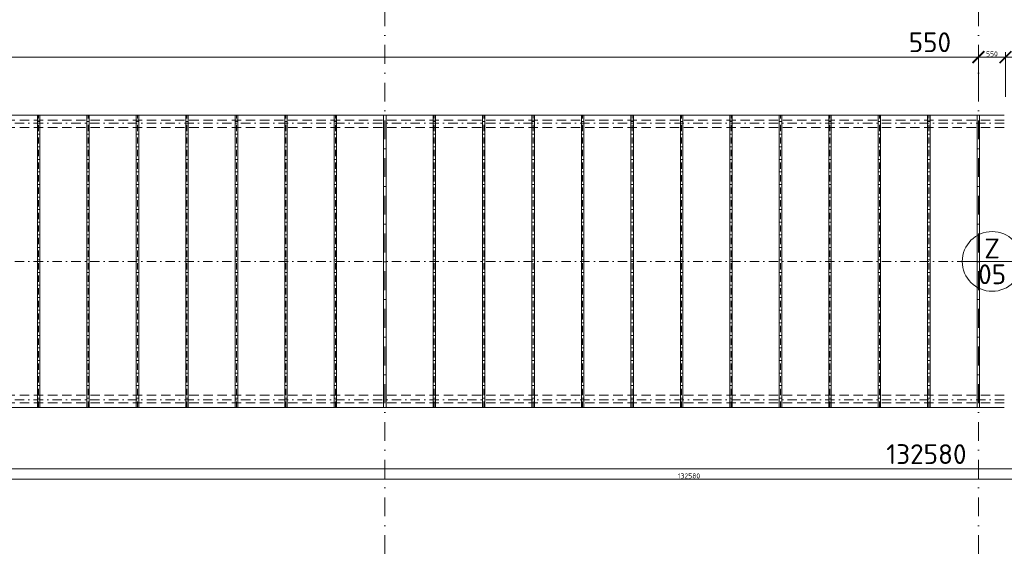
# Model space of a CAD drawing. Header units: millimetres. Extents: x -725694 to 5289369, y -1488057 to 2187451.
# Tile 195 of 256: x 58617 to 78525, y 216441 to 227186. Entities that reach past the tile are written whole.
import ezdxf
from ezdxf.enums import TextEntityAlignment as Align

# ---------------------------------------------------------------- set-up
doc = ezdxf.new("R2010")
doc.units = ezdxf.units.MM
for name, pattern in [('CENTERX2', [101.6, 63.5, -12.7, 12.7, -12.7]), ('DASHDOT', [25.4, 12.7, -6.35, 0, -6.35]), ('ČÁRKOVANÁ', [19.05, 12.7, -6.35])]:
    doc.linetypes.add(name, pattern=pattern)
doc.layers.get('Defpoints').update_dxf_attribs({"color": 8})
for name, color, linetype, lineweight in [('A99_N_kce-pohl', 1, 'Continuous', 9), ('A99_N_koty-200', 5, 'Continuous', 5), ('A99_N_koty-200 @ 200', 5, 'Continuous', 5), ('A99_N_koty-200 @ 50 (2)', 5, 'Continuous', 5), ('A99_N_znaceni 200', 5, 'Continuous', 5), ('A99_S_osy', 1, 'CENTERX2', 5)]:
    doc.layers.add(name, color=color, linetype=linetype, lineweight=lineweight)
doc.styles.add('A99_kota', font='isocpeur.ttf', dxfattribs={"height": 2})
doc.styles.add('A99_popis', font='isocpeur.ttf')
doc.dimstyles.new('A99_kota_200 new', dxfattribs={"dimscale": 200, "dimtxt": 2, "dimasz": 1.2, "dimexe": 0.5, "dimexo": 1.5, "dimgap": 0.3, "dimtad": 1, "dimdec": 0, "dimzin": 3, "dimdsep": 46, "dimtxsty": 'A99_kota', "dimblk": 'ARCHTICK', "dimcen": 2.5, "dimazin": 2, "dimtfac": 0.75, "dimtdec": 0, "dimtmove": 2, "dimatfit": 0, "dimfxl": 0, "dimtolj": 1, "dimtzin": 0, "dimlwd": 5, "dimlwe": 5, "dimarcsym": 0})

# ---------------------------------------------------------------- blocks, each defined once
blk = doc.blocks.new('_ArchTick')
at = {"color": 0, "linetype": 'ByBlock', "const_width": 0.15}
blk.add_lwpolyline([(-0.5, -0.5), (0.5, 0.5)], dxfattribs=at)
blk = doc.blocks.new('*D4506')
at = {"layer": 'A99_N_koty-200', "color": 0, "linetype": 'Continuous', "lineweight": 5, "transparency": 16777216}
for p, q in [((11960, 225630), (11960, 226530)), ((11960, 226430), (78000, 226430)), ((78000, 225630), (78000, 226530))]:
    blk.add_line(p, q, dxfattribs=at)
at = {"layer": 'Defpoints', "color": 0, "linetype": 'Continuous', "lineweight": 0, "transparency": 16777216}
for p in [(78000, 226430), (11960, 225255), (78000, 225255)]:
    blk.add_point(p, dxfattribs=at)
at = {"layer": 'A99_N_koty-200', "color": 0, "linetype": 'Continuous', "lineweight": 5, "transparency": 16777216, "xscale": 240, "yscale": 240, "zscale": 240, "rotation": 180}
blk.add_blockref('_ArchTick', (11960, 226430), dxfattribs=at)
at = {"layer": 'A99_N_koty-200', "color": 0, "linetype": 'Continuous', "lineweight": 5, "transparency": 16777216, "xscale": 240, "yscale": 240, "zscale": 240}
blk.add_blockref('_ArchTick', (78000, 226430), dxfattribs=at)
at = {"layer": 'A99_N_koty-200', "color": 0, "linetype": 'Continuous', "transparency": 16777216, "insert": (44980, 226690), "char_height": 400, "attachment_point": 5, "style": 'A99_kota'}
blk.add_mtext('\\A1;66040', dxfattribs=at)
blk = doc.blocks.new('*D4507')
at = {"layer": 'A99_N_koty-200', "color": 0, "linetype": 'Continuous', "lineweight": 5, "transparency": 16777216}
for p, q in [((11960, 226230), (11960, 226455)), ((11960, 226430), (78000, 226430)), ((78000, 226230), (78000, 226455))]:
    blk.add_line(p, q, dxfattribs=at)
at = {"layer": 'Defpoints', "color": 0, "linetype": 'Continuous', "lineweight": 0, "transparency": 16777216}
for p in [(78000, 226430), (11960, 225255), (78000, 225255)]:
    blk.add_point(p, dxfattribs=at)
at = {"layer": 'A99_N_koty-200', "color": 0, "linetype": 'Continuous', "lineweight": 5, "transparency": 16777216, "xscale": 60, "yscale": 60, "zscale": 60, "rotation": 180}
blk.add_blockref('_ArchTick', (11960, 226430), dxfattribs=at)
at = {"layer": 'A99_N_koty-200', "color": 0, "linetype": 'Continuous', "lineweight": 5, "transparency": 16777216, "xscale": 60, "yscale": 60, "zscale": 60}
blk.add_blockref('_ArchTick', (78000, 226430), dxfattribs=at)
at = {"layer": 'A99_N_koty-200', "color": 0, "linetype": 'Continuous', "transparency": 16777216, "insert": (44980, 226495), "char_height": 100, "attachment_point": 5, "style": 'A99_kota'}
blk.add_mtext('\\A1;66040', dxfattribs=at)
blk = doc.blocks.new('*D4512')
at = {"layer": 'A99_N_koty-200', "color": 0, "linetype": 'Continuous', "lineweight": 5, "transparency": 16777216}
for p, q in [((78000, 226430), (77760, 226430)), ((78000, 225630), (78000, 226530)), ((78000, 226430), (78550, 226430)), ((78550, 225630), (78550, 226530)), ((78550, 226430), (78790, 226430))]:
    blk.add_line(p, q, dxfattribs=at)
at = {"layer": 'Defpoints', "color": 0, "linetype": 'Continuous', "lineweight": 0, "transparency": 16777216}
for p in [(78550, 226430), (78000, 225255), (78550, 225255)]:
    blk.add_point(p, dxfattribs=at)
at = {"layer": 'A99_N_koty-200', "color": 0, "linetype": 'Continuous', "lineweight": 5, "transparency": 16777216, "xscale": 240, "yscale": 240, "zscale": 240}
blk.add_blockref('_ArchTick', (78000, 226430), dxfattribs=at)
at = {"layer": 'A99_N_koty-200', "color": 0, "linetype": 'Continuous', "lineweight": 5, "transparency": 16777216, "xscale": 240, "yscale": 240, "zscale": 240, "rotation": 180}
blk.add_blockref('_ArchTick', (78550, 226430), dxfattribs=at)
at = {"layer": 'A99_N_koty-200', "color": 0, "linetype": 'Continuous', "transparency": 16777216, "insert": (77020, 226730), "char_height": 400, "attachment_point": 5, "style": 'A99_kota'}
blk.add_mtext('\\A1;550', dxfattribs=at)
blk = doc.blocks.new('*D4513')
at = {"layer": 'A99_N_koty-200', "color": 0, "linetype": 'Continuous', "lineweight": 5, "transparency": 16777216}
for p, q in [((78000, 226230), (78000, 226455)), ((78000, 226430), (78550, 226430)), ((78550, 226230), (78550, 226455))]:
    blk.add_line(p, q, dxfattribs=at)
at = {"layer": 'Defpoints', "color": 0, "linetype": 'Continuous', "lineweight": 0, "transparency": 16777216}
for p in [(78550, 226430), (78000, 225255), (78550, 225255)]:
    blk.add_point(p, dxfattribs=at)
at = {"layer": 'A99_N_koty-200', "color": 0, "linetype": 'Continuous', "lineweight": 5, "transparency": 16777216, "xscale": 60, "yscale": 60, "zscale": 60, "rotation": 180}
blk.add_blockref('_ArchTick', (78000, 226430), dxfattribs=at)
at = {"layer": 'A99_N_koty-200', "color": 0, "linetype": 'Continuous', "lineweight": 5, "transparency": 16777216, "xscale": 60, "yscale": 60, "zscale": 60}
blk.add_blockref('_ArchTick', (78550, 226430), dxfattribs=at)
at = {"layer": 'A99_N_koty-200', "color": 0, "linetype": 'Continuous', "transparency": 16777216, "insert": (78275, 226495), "char_height": 100, "attachment_point": 5, "style": 'A99_kota'}
blk.add_mtext('\\A1;550', dxfattribs=at)
blk = doc.blocks.new('*D4623')
at = {"layer": 'A99_N_koty-200', "color": 0, "linetype": 'Continuous', "lineweight": 5, "transparency": 16777216}
for p, q in [((5860, 218105), (5860, 218205)), ((138440, 218105), (138440, 218205)), ((5860, 218105), (138440, 218105))]:
    blk.add_line(p, q, dxfattribs=at)
at = {"layer": 'Defpoints', "color": 0, "linetype": 'Continuous', "lineweight": 0, "transparency": 16777216}
for p in [(138440, 218105), (138440, 218105), (5860, 217900)]:
    blk.add_point(p, dxfattribs=at)
at = {"layer": 'A99_N_koty-200', "color": 0, "linetype": 'Continuous', "lineweight": 5, "transparency": 16777216, "xscale": 240, "yscale": 240, "zscale": 240, "rotation": 180}
blk.add_blockref('_ArchTick', (5860, 218105), dxfattribs=at)
at = {"layer": 'A99_N_koty-200', "color": 0, "linetype": 'Continuous', "lineweight": 5, "transparency": 16777216, "xscale": 240, "yscale": 240, "zscale": 240}
blk.add_blockref('_ArchTick', (138440, 218105), dxfattribs=at)
at = {"layer": 'A99_N_koty-200', "color": 0, "linetype": 'Continuous', "transparency": 16777216, "insert": (76950, 218405), "char_height": 400, "attachment_point": 5, "style": 'A99_kota'}
blk.add_mtext('\\A1;132580', dxfattribs=at)
blk = doc.blocks.new('*D4624')
at = {"layer": 'A99_N_koty-200', "color": 0, "linetype": 'Continuous', "lineweight": 5, "transparency": 16777216}
for p, q in [((138440, 218030), (138440, 217875)), ((5860, 217900), (5860, 217925)), ((5860, 217900), (138440, 217900))]:
    blk.add_line(p, q, dxfattribs=at)
at = {"layer": 'Defpoints', "color": 0, "linetype": 'Continuous', "lineweight": 0, "transparency": 16777216}
for p in [(138440, 218105), (5860, 217900), (138440, 217900)]:
    blk.add_point(p, dxfattribs=at)
at = {"layer": 'A99_N_koty-200', "color": 0, "linetype": 'Continuous', "lineweight": 5, "transparency": 16777216, "xscale": 60, "yscale": 60, "zscale": 60, "rotation": 180}
blk.add_blockref('_ArchTick', (5860, 217900), dxfattribs=at)
at = {"layer": 'A99_N_koty-200', "color": 0, "linetype": 'Continuous', "lineweight": 5, "transparency": 16777216, "xscale": 60, "yscale": 60, "zscale": 60}
blk.add_blockref('_ArchTick', (138440, 217900), dxfattribs=at)
at = {"layer": 'A99_N_koty-200', "color": 0, "linetype": 'Continuous', "transparency": 16777216, "insert": (72150, 217965), "char_height": 100, "attachment_point": 5, "style": 'A99_kota'}
blk.add_mtext('\\A1;132580', dxfattribs=at)
blk = doc.blocks.new('*D5842')
at = {"layer": 'A99_N_koty-200', "color": 0, "linetype": 'Continuous', "lineweight": 5, "transparency": 16777216}
for p, q in [((78550, 225630), (78550, 226530)), ((132590, 226430), (78550, 226430)), ((132590, 225630), (132590, 226530))]:
    blk.add_line(p, q, dxfattribs=at)
at = {"layer": 'Defpoints', "color": 0, "linetype": 'Continuous', "lineweight": 0, "transparency": 16777216}
for p in [(78550, 226430), (78550, 225255), (132590, 225255)]:
    blk.add_point(p, dxfattribs=at)
at = {"layer": 'A99_N_koty-200', "color": 0, "linetype": 'Continuous', "lineweight": 5, "transparency": 16777216, "xscale": 240, "yscale": 240, "zscale": 240, "rotation": 180}
blk.add_blockref('_ArchTick', (78550, 226430), dxfattribs=at)
at = {"layer": 'A99_N_koty-200', "color": 0, "linetype": 'Continuous', "lineweight": 5, "transparency": 16777216, "xscale": 240, "yscale": 240, "zscale": 240}
blk.add_blockref('_ArchTick', (132590, 226430), dxfattribs=at)
at = {"layer": 'A99_N_koty-200', "color": 0, "linetype": 'Continuous', "transparency": 16777216, "insert": (105570, 226690), "char_height": 400, "attachment_point": 5, "style": 'A99_kota'}
blk.add_mtext('\\A1;54040', dxfattribs=at)
blk = doc.blocks.new('*D5843')
at = {"layer": 'A99_N_koty-200', "color": 0, "linetype": 'Continuous', "lineweight": 5, "transparency": 16777216}
for p, q in [((78550, 226230), (78550, 226455)), ((132590, 226430), (78550, 226430)), ((132590, 226230), (132590, 226455))]:
    blk.add_line(p, q, dxfattribs=at)
at = {"layer": 'Defpoints', "color": 0, "linetype": 'Continuous', "lineweight": 0, "transparency": 16777216}
for p in [(78550, 226430), (78550, 225255), (132590, 225255)]:
    blk.add_point(p, dxfattribs=at)
at = {"layer": 'A99_N_koty-200', "color": 0, "linetype": 'Continuous', "lineweight": 5, "transparency": 16777216, "xscale": 60, "yscale": 60, "zscale": 60, "rotation": 180}
blk.add_blockref('_ArchTick', (78550, 226430), dxfattribs=at)
at = {"layer": 'A99_N_koty-200', "color": 0, "linetype": 'Continuous', "lineweight": 5, "transparency": 16777216, "xscale": 60, "yscale": 60, "zscale": 60}
blk.add_blockref('_ArchTick', (132590, 226430), dxfattribs=at)
at = {"layer": 'A99_N_koty-200', "color": 0, "linetype": 'Continuous', "transparency": 16777216, "insert": (105570, 226495), "char_height": 100, "attachment_point": 5, "style": 'A99_kota'}
blk.add_mtext('\\A1;54040', dxfattribs=at)
blk = doc.blocks.new('*U20')
at = {"color": 0, "linetype": 'ByBlock'}
blk.add_line((-3.02, 0), (3.02, 0), dxfattribs=at)
blk.add_circle((0, 0), 3.02, dxfattribs=at)
at = {"color": 0, "linetype": 'ByBlock', "style": 'A99_popis'}
for tag, p in [('KATEGORIE', (0, 1.31)), ('PRVEK', (0, -1.298))]:
    blk.add_attdef(tag, text='', height=2, dxfattribs=at).set_placement(p, align=Align.MIDDLE_CENTER)
blk = doc.blocks.new('*U6034')
at = {"layer": 'A99_N_koty-200 @ 200', "linetype": 'Continuous'}
dim = blk.add_linear_dim(base=(78000, 226430), p1=(11960, 225255), p2=(78000, 225255), dimstyle='A99_kota_200 new', override={"dimscale": 200, "dimtix": 1, "dimtofl": 1, "dimtmove": 2, "dimatfit": 0}, dxfattribs=at)
dim.commit()
dim.dimension.update_dxf_attribs({"geometry": '*D4506', "text_midpoint": (44980, 226690)})
at = {"layer": 'A99_N_koty-200 @ 50 (2)', "linetype": 'Continuous'}
dim = blk.add_linear_dim(base=(78000, 226430), p1=(11960, 225255), p2=(78000, 225255), dimstyle='A99_kota_200 new', override={"dimscale": 50, "dimtix": 1, "dimtofl": 1, "dimtmove": 2, "dimatfit": 0}, dxfattribs=at)
dim.commit()
dim.dimension.update_dxf_attribs({"geometry": '*D4507', "text_midpoint": (44980, 226495)})
blk = doc.blocks.new('*U6036')
at = {"layer": 'A99_N_koty-200 @ 200', "linetype": 'Continuous'}
dim = blk.add_linear_dim(base=(78550, 226430), p1=(78000, 225255), p2=(78550, 225255), dimstyle='A99_kota_200 new', override={"dimscale": 200, "dimtix": 1, "dimtofl": 1, "dimtmove": 2, "dimatfit": 0}, dxfattribs=at)
dim.commit()
dim.dimension.update_dxf_attribs({"geometry": '*D4512', "text_midpoint": (77020, 226730), "dimtype": 128})
at = {"layer": 'A99_N_koty-200 @ 50 (2)', "linetype": 'Continuous'}
dim = blk.add_linear_dim(base=(78550, 226430), p1=(78000, 225255), p2=(78550, 225255), dimstyle='A99_kota_200 new', override={"dimscale": 50, "dimtix": 1, "dimtofl": 1, "dimtmove": 2, "dimatfit": 0}, dxfattribs=at)
dim.commit()
dim.dimension.update_dxf_attribs({"geometry": '*D4513', "text_midpoint": (78275, 226495)})
blk = doc.blocks.new('*U6073')
at = {"layer": 'A99_N_koty-200 @ 200', "linetype": 'Continuous'}
dim = blk.add_linear_dim(base=(138440, 218105), p1=(5860, 217900), p2=(138440, 218105), dimstyle='A99_kota_200 new', override={"dimscale": 200, "dimtix": 1, "dimtofl": 1, "dimtmove": 2, "dimatfit": 0}, dxfattribs=at)
dim.commit()
dim.dimension.update_dxf_attribs({"geometry": '*D4623', "text_midpoint": (76950, 218405), "dimtype": 128})
at = {"layer": 'A99_N_koty-200 @ 50 (2)', "linetype": 'Continuous'}
dim = blk.add_linear_dim(base=(138440, 217900), p1=(5860, 217900), p2=(138440, 218105), dimstyle='A99_kota_200 new', override={"dimscale": 50, "dimtix": 1, "dimtofl": 1, "dimtmove": 2, "dimatfit": 0}, dxfattribs=at)
dim.commit()
dim.dimension.update_dxf_attribs({"geometry": '*D4624', "text_midpoint": (72150, 217965)})
blk = doc.blocks.new('*U6474')
at = {"layer": 'A99_N_koty-200 @ 200', "linetype": 'Continuous'}
dim = blk.add_linear_dim(base=(78550, 226430), p1=(132590, 225255), p2=(78550, 225255), angle=180, dimstyle='A99_kota_200 new', override={"dimscale": 200, "dimtix": 1, "dimtofl": 1, "dimtmove": 2, "dimatfit": 0}, dxfattribs=at)
dim.commit()
dim.dimension.update_dxf_attribs({"geometry": '*D5842', "text_midpoint": (105570, 226690)})
at = {"layer": 'A99_N_koty-200 @ 50 (2)', "linetype": 'Continuous'}
dim = blk.add_linear_dim(base=(78550, 226430), p1=(132590, 225255), p2=(78550, 225255), angle=180, dimstyle='A99_kota_200 new', override={"dimscale": 50, "dimtix": 1, "dimtofl": 1, "dimtmove": 2, "dimatfit": 0}, dxfattribs=at)
dim.commit()
dim.dimension.update_dxf_attribs({"geometry": '*D5843', "text_midpoint": (105570, 226495)})

msp = doc.modelspace()

# ---------------------------------------------------------------- linework, layer by layer
at = {"layer": 'A99_N_kce-pohl', "linetype": 'Continuous', "lineweight": 9}
for p, q in [((58975, 219345), (58975, 225255)), ((59025, 219345), (59025, 225255)), ((59975, 219345), (59975, 225255)), ((60025, 219345), (60025, 225255)), ((60975, 219345), (60975, 225255)), ((61025, 219345), (61025, 225255)), ((61975, 219345), (61975, 225255)), ((62025, 219345), (62025, 225255)), ((62975, 219345), (62975, 225255)), ((63025, 219345), (63025, 225255)), ((63975, 219345), (63975, 225255)), ((64025, 219345), (64025, 225255)), ((64975, 219345), (64975, 225255)), ((65025, 219345), (65025, 225255)), ((65975, 219345), (65975, 225255)), ((66025, 219345), (66025, 225255)), ((66975, 219345), (66975, 225255)), ((67025, 219345), (67025, 225255)), ((67975, 219345), (67975, 225255)), ((68025, 219345), (68025, 225255)), ((68975, 219345), (68975, 225255)), ((69025, 219345), (69025, 225255)), ((69975, 219345), (69975, 225255)), ((70025, 219345), (70025, 225255)), ((70975, 219345), (70975, 225255)), ((71025, 219345), (71025, 225255)), ((71975, 219345), (71975, 225255)), ((72025, 219345), (72025, 225255)), ((72975, 219345), (72975, 225255)), ((73025, 219345), (73025, 225255)), ((73975, 219345), (73975, 225255)), ((74025, 219345), (74025, 225255)), ((74975, 219345), (74975, 225255)), ((75025, 219345), (75025, 225255)), ((75975, 219345), (75975, 225255)), ((76025, 219345), (76025, 225255)), ((76975, 219345), (76975, 225255)), ((77025, 219345), (77025, 225255)), ((77975, 219345), (77975, 225255)), ((78025, 219345), (78025, 225255))]:
    msp.add_line(p, q, dxfattribs=at)
at = {"layer": 'A99_N_kce-pohl', "linetype": 'ČÁRKOVANÁ', "lineweight": 9, "ltscale": 15}
for points in [[(78525, 225155), (11790, 225155)], [(78525, 225005.3), (12100, 225005.3)], [(78525, 219594.7), (12100, 219594.7)], [(78525, 219445), (11790, 219445)]]:
    msp.add_lwpolyline(points, dxfattribs=at)
at = {"layer": 'A99_N_kce-pohl', "linetype": 'Continuous', "lineweight": 9}
for points in [[(78525, 219345), (11930, 219345), (11930, 225255), (78525, 225255)], [(58975, 222675), (58975, 222495)], [(59025, 222675), (59025, 222495)], [(59975, 222675), (59975, 222495)], [(60025, 222675), (60025, 222495)], [(60975, 222675), (60975, 222495)], [(61025, 222675), (61025, 222495)], [(61975, 222675), (61975, 222495)], [(62025, 222675), (62025, 222495)], [(62975, 222675), (62975, 222495)], [(63025, 222675), (63025, 222495)], [(63975, 222675), (63975, 222495)], [(64025, 222675), (64025, 222495)], [(64975, 222675), (64975, 222495)], [(65025, 222675), (65025, 222495)], [(65975, 222675), (65975, 222495)], [(66025, 222675), (66025, 222495)], [(66975, 222675), (66975, 222495)], [(67025, 222675), (67025, 222495)], [(67975, 222675), (67975, 222495)], [(68025, 222675), (68025, 222495)], [(68975, 222675), (68975, 222495)], [(69025, 222675), (69025, 222495)], [(69975, 222675), (69975, 222495)], [(70025, 222675), (70025, 222495)], [(70975, 222675), (70975, 222495)], [(71025, 222675), (71025, 222495)], [(71975, 222675), (71975, 222495)], [(72025, 222675), (72025, 222495)], [(72975, 222675), (72975, 222495)], [(73025, 222675), (73025, 222495)], [(73975, 222675), (73975, 222495)], [(74025, 222675), (74025, 222495)], [(74975, 222675), (74975, 222495)], [(75025, 222675), (75025, 222495)], [(75975, 222675), (75975, 222495)], [(76025, 222675), (76025, 222495)], [(76975, 222675), (76975, 222495)], [(77025, 222675), (77025, 222495)], [(77975, 222675), (77975, 222495)], [(78025, 222675), (78025, 222495)]]:
    msp.add_lwpolyline(points, dxfattribs=at)
at = {"layer": 'A99_S_osy', "linetype": 'DASHDOT', "lineweight": 5, "ltscale": 10}
for p, q in [((59000, 219345), (59000, 225255)), ((60000, 219345), (60000, 225255)), ((61000, 219345), (61000, 225255)), ((62000, 219345), (62000, 225255)), ((63000, 219345), (63000, 225255)), ((64000, 219345), (64000, 225255)), ((65000, 219345), (65000, 225255)), ((67000, 219345), (67000, 225255)), ((68000, 219345), (68000, 225255)), ((69000, 219345), (69000, 225255)), ((70000, 219345), (70000, 225255)), ((71000, 219345), (71000, 225255)), ((72000, 219345), (72000, 225255)), ((73000, 219345), (73000, 225255)), ((74000, 219345), (74000, 225255)), ((75000, 219345), (75000, 225255)), ((76000, 219345), (76000, 225255)), ((77000, 219345), (77000, 225255))]:
    msp.add_line(p, q, dxfattribs=at)
at = {"layer": 'A99_S_osy', "linetype": 'DASHDOT', "lineweight": 5, "ltscale": 30}
for points in [[(66000, 250300), (66000, 146890)], [(78000, 250300), (78000, 146890)]]:
    msp.add_lwpolyline(points, dxfattribs=at)
at = {"layer": 'A99_S_osy', "linetype": 'DASHDOT', "lineweight": 5, "ltscale": 15}
for points in [[(78525, 225095), (11865, 225095)], [(78525, 222300), (11930, 222300)], [(78525, 219505), (11865, 219505)]]:
    msp.add_lwpolyline(points, dxfattribs=at)

# ---------------------------------------------------------------- block references
at = {"layer": 'A99_N_koty-200', "color": 3, "linetype": 'Continuous', "lineweight": 0}
for name in ['*U6034', '*U6036', '*U6474', '*U6073']:
    msp.add_blockref(name, (0, 0), dxfattribs=at)
at = {"layer": 'A99_N_znaceni 200', "xscale": 200, "yscale": 200, "zscale": 200}
msp.add_blockref('*U20', (78278.5, 222300), dxfattribs=at).add_auto_attribs({'KATEGORIE': 'Z', 'PRVEK': '05'})

doc.saveas('drawing.dxf')
